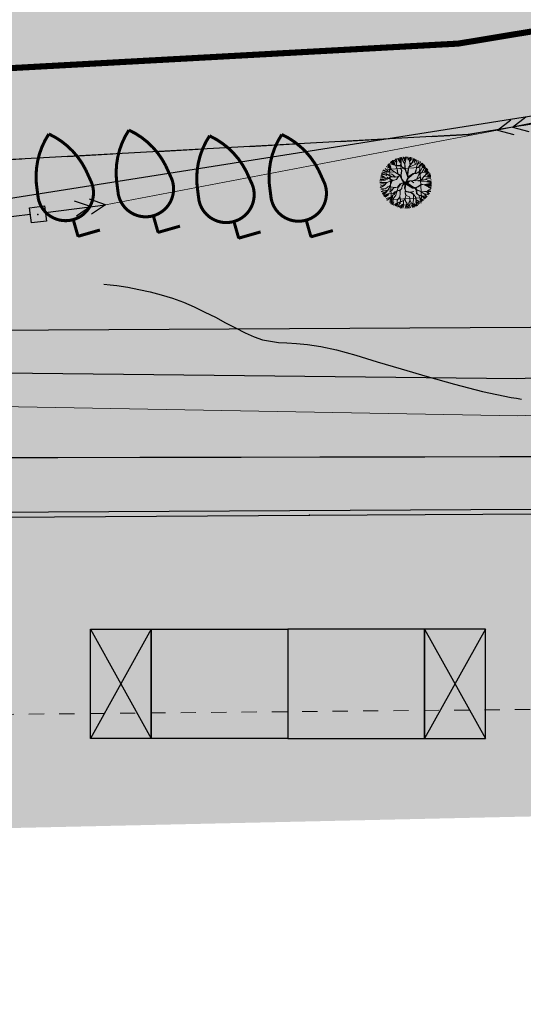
# Model space of a CAD drawing. Extents: x 4085 to 16488, y -65 to 12615.
# Tile 156 of 230: x 15627 to 15660, y 10527 to 10591. Entities that reach past the tile are written whole.
import ezdxf
from ezdxf.xclip import XClip

# ---------------------------------------------------------------- set-up
doc = ezdxf.new("R2010")
doc.units = 0
doc.header["$MEASUREMENT"] = 0
doc.header["$XCLIPFRAME"] = 0
for name, pattern in [('ACAD_ISO03W100', [30, 12, -18]), ('CONTI', [0]), ('STRIHSMALL', [1, 0.5, -0.5]), ('Д_ТРОТ_ТРУБА', [3, 1.5, -1.5])]:
    doc.linetypes.add(name, pattern=pattern)
doc.layers.get('0').update_dxf_attribs({"color": 250, "linetype": 'CONTI'})
for name, color, linetype in [('(014) Водопровод', 5, 'ИК_Водопровод -------в--------'), ('(022) Возд. Линии', 7, 'Continuous'), ('(025) Дорога', 7, 'Continuous'), ('(035) Откосы', 7, 'Continuous'), ('(038) Деревья', 7, 'Continuous'), ('GOR_BDEFAULT', 212, 'CONTI'), ('PI_TTDEFAULT', 5, 'CONTI')]:
    doc.layers.add(name, color=color, linetype=linetype)
for name, color, linetype, lineweight in [('.', 7, 'Continuous', 15), ('0ZG - GOR-INCE', 5, 'Continuous', 15), ('Cayxanh1', 98, 'Continuous', 30)]:
    doc.layers.add(name, color=color, linetype=linetype, lineweight=lineweight)
doc.styles.get("Standard").update_dxf_attribs({"font": 'times.ttf'})
doc.linetypes.add('ИК_Водопровод -------в--------', pattern='A,9,-0.6,["В",Standard,S=1.2,R=0,X=0,Y=-0.6],-1.2', length=10.8)
doc.linetypes.add('ОТКОСЫ_НЕУКР', pattern='A,0.5,["|",Standard,S=1.2,R=0,X=0,Y=-1.2],1,["|",Standard,S=0.5,R=0,X=0,Y=-0.5],0.5', length=2)
doc.linetypes.add('ОТКОСЫ_НЕУКР1', pattern='A,0.5,["|",Standard,S=-1.2,R=0,X=0,Y=1.2],1,["|",Standard,S=-0.5,R=0,X=0,Y=0.5],0.5', length=2)

# ---------------------------------------------------------------- blocks, each defined once
blk = doc.blocks.new('wedwedwedewdewd')
at = {"layer": '.', "linetype": 'Continuous'}
h = blk.add_hatch(color=256, dxfattribs=at)
h.dxf.hatch_style = 1
h.set_gradient(color1=(255, 217, 179), color2=(255, 209, 163), one_color=1, tint=0.82, name='HEMISPHERICAL')
h.paths.add_polyline_path([(16128.663, 10756.61), (16126.663, 10756.61), (16126.663, 10760.21), (16128.663, 10760.21)])
h.paths.add_polyline_path([(16137.663, 10756.61), (16139.663, 10756.61), (16139.663, 10760.21), (16137.663, 10760.21)])
h = blk.add_hatch(color=256, dxfattribs=at)
h.dxf.hatch_style = 1
h.set_gradient(color1=(255, 127, 127), color2=(255, 133, 133), one_color=1, tint=0.76, name='HEMISPHERICAL')
h.paths.add_polyline_path([(16133.163, 10760.21), (16133.163, 10756.61), (16137.663, 10756.61), (16137.663, 10760.21)])
h.paths.add_polyline_path([(16133.163, 10760.21), (16133.163, 10756.61), (16128.663, 10756.61), (16128.663, 10760.21)])
at = {"linetype": 'Continuous'}
for points in [[(16128.663, 10756.61), (16126.663, 10756.61), (16126.663, 10760.21), (16128.663, 10760.21)], [(16133.163, 10760.21), (16133.163, 10756.61), (16128.663, 10756.61), (16128.663, 10760.21)], [(16133.163, 10760.21), (16133.163, 10756.61), (16137.663, 10756.61), (16137.663, 10760.21)], [(16137.663, 10756.61), (16139.663, 10756.61), (16139.663, 10760.21), (16137.663, 10760.21)]]:
    blk.add_lwpolyline(points, close=True, dxfattribs=at)
for points in [[(16126.663, 10760.21), (16128.663, 10756.61)], [(16128.663, 10760.21), (16126.663, 10756.61)], [(16137.663, 10760.21), (16139.663, 10756.61)], [(16139.663, 10760.21), (16137.663, 10756.61)]]:
    blk.add_lwpolyline(points, dxfattribs=at)
blk = doc.blocks.new('qwdwqdwqdwqdwqdwqdwqdwqdwqdwq')
at = {"layer": 'Cayxanh1', "lineweight": 18, "extrusion": (-1.80213e-06, 5.58366e-05, 1)}
for p, q in [((16015.147, 11062.926, 9.176), (16014.992, 11063.013, 9.176)), ((16015.044, 11063.039, 9.176), (16015.147, 11062.926, 9.176)), ((16015.133, 11062.986, 9.176), (16015.056, 11063.071, 9.176)), ((16015.087, 11063.09, 9.176), (16015.147, 11062.995, 9.176)), ((16015.25, 11063.047, 9.176), (16015.093, 11063.1, 9.175)), ((16015.168, 11062.894, 9.176), (16015.133, 11062.986, 9.176)), ((16015.139, 11063.133, 9.175), (16015.208, 11063.089, 9.176)), ((16015.253, 11063.055, 9.176), (16015.163, 11063.169, 9.175)), ((16015.177, 11063.169, 9.175), (16015.25, 11063.073, 9.176)), ((16015.25, 11063.073, 9.176), (16015.192, 11063.183, 9.175)), ((16015.272, 11063.062, 9.176), (16015.203, 11063.191, 9.175)), ((16015.238, 11063.201, 9.175), (16015.289, 11063.08, 9.176)), ((16015.334, 11063.014, 9.176), (16015.253, 11063.055, 9.176)), ((16015.334, 11063.021, 9.176), (16015.272, 11063.062, 9.176)), ((16015.273, 11063.205, 9.175), (16015.337, 11063.119, 9.175)), ((16015.308, 11063.231, 9.175), (16015.342, 11063.192, 9.175)), ((16015.345, 11063.131, 9.175), (16015.324, 11063.175, 9.175)), ((16015.326, 11062.988, 9.176), (16015.353, 11063.168, 9.175)), ((16015.326, 11062.988, 9.176), (16015.355, 11062.893, 9.176)), ((16015.355, 11062.923, 9.176), (16015.326, 11062.988, 9.176)), ((16015.399, 11063.017, 9.176), (16015.334, 11063.021, 9.176)), ((16015.455, 11063.006, 9.176), (16015.334, 11063.014, 9.176)), ((16015.353, 11063.168, 9.175), (16015.342, 11063.249, 9.175)), ((16015.377, 11063.248, 9.175), (16015.457, 11063.118, 9.175)), ((16015.473, 11063.014, 9.176), (16015.399, 11063.017, 9.176)), ((16015.485, 11063.094, 9.176), (16015.405, 11063.263, 9.175)), ((16015.454, 11063.269, 9.175), (16015.479, 11063.174, 9.175)), ((16015.615, 11062.877, 9.176), (16015.455, 11063.006, 9.176)), ((16015.473, 11063.014, 9.176), (16015.488, 11063.104, 9.176)), ((16015.485, 11063.207, 9.175), (16015.474, 11063.28, 9.175)), ((16015.484, 11063.024, 9.176), (16015.488, 11062.999, 9.176)), ((16015.488, 11063.104, 9.176), (16015.485, 11063.207, 9.175)), ((16015.486, 11063.28, 9.175), (16015.492, 11063.211, 9.175)), ((16015.488, 11063.075, 9.176), (16015.5, 11063.284, 9.175)), ((16015.502, 11062.98, 9.176), (16015.488, 11063.075, 9.176)), ((16015.554, 11063.16, 9.175), (16015.515, 11063.28, 9.175)), ((16015.558, 11063.163, 9.175), (16015.574, 11063.291, 9.175)), ((16015.608, 11063.053, 9.176), (16015.558, 11063.163, 9.175)), ((16015.601, 11062.903, 9.176), (16015.612, 11063.049, 9.176)), ((16015.604, 11063.156, 9.175), (16015.652, 11063.289, 9.175)), ((16015.605, 11063.285, 9.175), (16015.604, 11063.156, 9.175)), ((16015.622, 11062.888, 9.176), (16015.608, 11063.053, 9.176)), ((16015.612, 11063.053, 9.176), (16015.683, 11063.29, 9.175)), ((16015.708, 11063.271, 9.175), (16015.725, 11063.177, 9.175)), ((16015.774, 11063.155, 9.175), (16015.727, 11063.286, 9.175)), ((16015.744, 11062.957, 9.176), (16015.781, 11063.008, 9.176)), ((16015.781, 11063.008, 9.176), (16015.774, 11063.155, 9.175)), ((16015.776, 11063.211, 9.175), (16015.811, 11063.271, 9.175)), ((16015.777, 11063.267, 9.175), (16015.776, 11063.211, 9.175)), ((16015.778, 11063.158, 9.175), (16015.833, 11063.256, 9.175)), ((16015.781, 11063.03, 9.176), (16015.872, 11063.099, 9.176)), ((16015.784, 11063.008, 9.176), (16015.872, 11063.095, 9.176)), ((16015.867, 11063.241, 9.175), (16015.806, 11063.142, 9.175)), ((16015.828, 11062.971, 9.176), (16015.949, 11063.025, 9.176)), ((16015.866, 11063.12, 9.176), (16015.897, 11063.227, 9.175)), ((16015.872, 11063.095, 9.176), (16015.931, 11063.223, 9.175)), ((16015.914, 11063.133, 9.175), (16015.953, 11063.201, 9.175)), ((16015.914, 11063.094, 9.176), (16015.991, 11063.18, 9.175)), ((16015.949, 11063.025, 9.176), (16016.133, 11063.108, 9.176)), ((16015.953, 11063.029, 9.176), (16015.96, 11063.076, 9.176)), ((16015.981, 11062.908, 9.176), (16016.018, 11063.01, 9.176)), ((16016, 11063.089, 9.176), (16016.017, 11063.166, 9.175)), ((16016.018, 11063.01, 9.176), (16016.048, 11063.05, 9.176)), ((16016.048, 11063.05, 9.176), (16016.063, 11063.149, 9.175)), ((16016.06, 11063.033, 9.176), (16016.146, 11063.08, 9.176)), ((16016.085, 11062.973, 9.176), (16016.172, 11063.058, 9.176)), ((16016.109, 11062.958, 9.176), (16016.201, 11063.053, 9.176)), ((16016.143, 11062.995, 9.176), (16016.209, 11063.042, 9.176)), ((16016.143, 11062.987, 9.176), (16016.216, 11063.027, 9.176)), ((16016.167, 11062.946, 9.176), (16016.236, 11063.006, 9.176)), ((16016.201, 11062.947, 9.176), (16016.26, 11062.99, 9.176)), ((16014.938, 11062.613, 9.176), (16014.788, 11062.665, 9.176)), ((16014.937, 11062.643, 9.176), (16014.802, 11062.706, 9.176)), ((16014.93, 11062.742, 9.176), (16014.814, 11062.756, 9.176)), ((16014.921, 11062.665, 9.176), (16014.818, 11062.73, 9.176)), ((16014.919, 11062.753, 9.176), (16014.831, 11062.79, 9.176)), ((16015.008, 11062.776, 9.176), (16014.841, 11062.812, 9.176)), ((16015.004, 11062.793, 9.176), (16014.858, 11062.846, 9.176)), ((16015.021, 11062.822, 9.176), (16014.879, 11062.885, 9.176)), ((16015.021, 11062.825, 9.176), (16014.894, 11062.888, 9.176)), ((16015.047, 11062.825, 9.176), (16014.905, 11062.903, 9.176)), ((16015.021, 11062.752, 9.176), (16014.919, 11062.753, 9.176)), ((16015.06, 11062.836, 9.176), (16014.953, 11062.949, 9.176)), ((16015.018, 11062.749, 9.176), (16014.963, 11062.709, 9.176)), ((16015.174, 11062.543, 9.176), (16014.995, 11062.661, 9.176)), ((16015.252, 11062.82, 9.176), (16015.021, 11062.822, 9.176)), ((16015.16, 11062.671, 9.176), (16015.021, 11062.752, 9.176)), ((16015.131, 11062.668, 9.176), (16015.021, 11062.749, 9.176)), ((16015.095, 11062.891, 9.176), (16015.022, 11062.931, 9.176)), ((16015.161, 11062.891, 9.176), (16015.095, 11062.891, 9.176)), ((16015.244, 11062.652, 9.176), (16015.131, 11062.668, 9.176)), ((16015.277, 11062.652, 9.176), (16015.157, 11062.759, 9.176)), ((16015.27, 11062.644, 9.176), (16015.16, 11062.671, 9.176)), ((16015.259, 11062.824, 9.176), (16015.168, 11062.894, 9.176)), ((16015.398, 11062.732, 9.176), (16015.252, 11062.82, 9.176)), ((16015.438, 11062.688, 9.176), (16015.267, 11062.806, 9.176)), ((16015.355, 11062.893, 9.176), (16015.351, 11062.769, 9.176)), ((16015.366, 11062.761, 9.176), (16015.355, 11062.923, 9.176)), ((16015.427, 11062.688, 9.176), (16015.376, 11062.659, 9.176)), ((16015.431, 11062.673, 9.176), (16015.383, 11062.659, 9.176)), ((16015.471, 11062.684, 9.176), (16015.398, 11062.732, 9.176)), ((16015.431, 11062.673, 9.176), (16015.474, 11062.57, 9.176)), ((16015.457, 11062.647, 9.176), (16015.438, 11062.688, 9.176)), ((16015.498, 11062.845, 9.176), (16015.447, 11062.936, 9.176)), ((16015.46, 11062.698, 9.176), (16015.494, 11062.841, 9.176)), ((16015.485, 11062.555, 9.176), (16015.46, 11062.68, 9.176)), ((16015.492, 11062.567, 9.176), (16015.471, 11062.684, 9.176)), ((16015.475, 11062.694, 9.176), (16015.498, 11062.845, 9.176)), ((16015.626, 11062.881, 9.176), (16015.502, 11062.98, 9.176)), ((16015.683, 11062.605, 9.176), (16015.615, 11062.877, 9.176)), ((16015.676, 11062.712, 9.176), (16015.626, 11062.881, 9.176)), ((16015.673, 11062.738, 9.176), (16015.736, 11062.942, 9.176)), ((16015.694, 11062.697, 9.176), (16015.676, 11062.712, 9.176)), ((16015.697, 11062.595, 9.176), (16015.68, 11062.693, 9.176)), ((16015.684, 11062.716, 9.176), (16015.706, 11062.803, 9.176)), ((16015.694, 11062.704, 9.176), (16015.744, 11062.957, 9.176)), ((16015.705, 11062.595, 9.176), (16015.694, 11062.697, 9.176)), ((16015.705, 11062.635, 9.176), (16015.87, 11062.729, 9.176)), ((16015.712, 11062.613, 9.176), (16015.844, 11062.7, 9.176)), ((16015.716, 11062.595, 9.176), (16015.878, 11062.721, 9.176)), ((16015.747, 11062.946, 9.176), (16015.828, 11062.971, 9.176)), ((16015.758, 11062.968, 9.176), (16015.832, 11062.975, 9.176)), ((16015.87, 11062.729, 9.176), (16015.944, 11062.736, 9.176)), ((16015.878, 11062.721, 9.176), (16015.973, 11062.728, 9.176)), ((16015.922, 11062.736, 9.176), (16015.966, 11062.835, 9.176)), ((16015.944, 11062.736, 9.176), (16015.958, 11062.783, 9.176)), ((16015.958, 11062.783, 9.176), (16015.985, 11062.9, 9.176)), ((16015.972, 11062.542, 9.176), (16016.053, 11062.677, 9.176)), ((16015.973, 11062.728, 9.176), (16016.028, 11062.75, 9.176)), ((16015.985, 11062.9, 9.176), (16016.109, 11062.958, 9.176)), ((16015.992, 11062.923, 9.176), (16016.106, 11062.955, 9.176)), ((16016.028, 11062.75, 9.176), (16016.131, 11062.827, 9.176)), ((16016.05, 11062.681, 9.176), (16016.095, 11062.882, 9.176)), ((16016.053, 11062.677, 9.176), (16016.156, 11062.742, 9.176)), ((16016.057, 11062.703, 9.176), (16016.16, 11062.746, 9.176)), ((16016.131, 11062.827, 9.176), (16016.201, 11062.947, 9.176)), ((16016.156, 11062.742, 9.176), (16016.248, 11062.753, 9.176)), ((16016.16, 11062.742, 9.176), (16016.223, 11062.852, 9.176)), ((16016.201, 11062.903, 9.176), (16016.274, 11062.963, 9.176)), ((16016.21, 11062.614, 9.176), (16016.339, 11062.705, 9.176)), ((16016.218, 11062.89, 9.176), (16016.278, 11062.932, 9.176)), ((16016.235, 11062.86, 9.176), (16016.295, 11062.902, 9.176)), ((16016.243, 11062.786, 9.176), (16016.304, 11062.881, 9.176)), ((16016.248, 11062.753, 9.176), (16016.336, 11062.869, 9.176)), ((16016.248, 11062.753, 9.176), (16016.355, 11062.847, 9.176)), ((16016.269, 11062.743, 9.176), (16016.359, 11062.803, 9.176)), ((16016.277, 11062.679, 9.176), (16016.368, 11062.777, 9.176)), ((16016.337, 11062.653, 9.176), (16016.441, 11062.691, 9.176)), ((16016.339, 11062.705, 9.176), (16016.42, 11062.708, 9.176)), ((16016.346, 11062.713, 9.176), (16016.398, 11062.747, 9.176)), ((16014.756, 11062.49, 9.176), (16014.969, 11062.482, 9.176)), ((16014.907, 11062.42, 9.176), (16014.756, 11062.373, 9.176)), ((16014.98, 11062.482, 9.176), (16014.76, 11062.501, 9.176)), ((16014.951, 11062.566, 9.176), (16014.761, 11062.541, 9.176)), ((16014.898, 11062.387, 9.176), (16014.762, 11062.321, 9.176)), ((16014.892, 11062.588, 9.176), (16014.764, 11062.574, 9.176)), ((16014.95, 11062.471, 9.176), (16014.769, 11062.442, 9.176)), ((16014.772, 11062.589, 9.176), (16014.845, 11062.592, 9.176)), ((16014.944, 11062.581, 9.176), (16014.775, 11062.611, 9.176)), ((16014.99, 11062.482, 9.176), (16014.898, 11062.387, 9.176)), ((16015.016, 11062.342, 9.176), (16014.927, 11062.28, 9.176)), ((16015.006, 11062.591, 9.176), (16014.937, 11062.643, 9.176)), ((16015.002, 11062.591, 9.176), (16014.944, 11062.581, 9.176)), ((16015.1, 11062.371, 9.176), (16014.985, 11062.2, 9.176)), ((16015.166, 11062.543, 9.176), (16014.99, 11062.482, 9.176)), ((16015.116, 11062.657, 9.176), (16015.002, 11062.591, 9.176)), ((16015.096, 11062.378, 9.176), (16015.016, 11062.342, 9.176)), ((16015.148, 11062.532, 9.176), (16015.089, 11062.375, 9.176)), ((16015.167, 11062.528, 9.176), (16015.096, 11062.378, 9.176)), ((16015.105, 11062.594, 9.176), (16015.189, 11062.55, 9.176)), ((16015.251, 11062.641, 9.176), (16015.116, 11062.657, 9.176)), ((16015.306, 11062.568, 9.176), (16015.166, 11062.543, 9.176)), ((16015.17, 11062.532, 9.176), (16015.299, 11062.56, 9.176)), ((16015.347, 11062.644, 9.176), (16015.262, 11062.645, 9.176)), ((16015.376, 11062.659, 9.176), (16015.27, 11062.644, 9.176)), ((16015.383, 11062.659, 9.176), (16015.306, 11062.568, 9.176)), ((16015.361, 11062.655, 9.176), (16015.306, 11062.568, 9.176)), ((16015.426, 11062.413, 9.176), (16015.326, 11062.311, 9.176)), ((16015.429, 11062.41, 9.176), (16015.345, 11062.311, 9.176)), ((16015.359, 11062.311, 9.176), (16015.448, 11062.413, 9.176)), ((16015.54, 11062.456, 9.176), (16015.426, 11062.413, 9.176)), ((16015.551, 11062.442, 9.176), (16015.429, 11062.41, 9.176)), ((16015.484, 11062.358, 9.176), (16015.465, 11062.263, 9.176)), ((16015.488, 11062.34, 9.176), (16015.473, 11062.256, 9.176)), ((16015.554, 11062.445, 9.176), (16015.482, 11062.548, 9.176)), ((16015.546, 11062.471, 9.176), (16015.485, 11062.555, 9.176)), ((16015.604, 11062.442, 9.176), (16015.488, 11062.34, 9.176)), ((16015.55, 11062.486, 9.176), (16015.492, 11062.567, 9.176)), ((16015.492, 11062.354, 9.176), (16015.565, 11062.453, 9.176)), ((16015.583, 11062.445, 9.176), (16015.492, 11062.354, 9.176)), ((16015.609, 11062.441, 9.176), (16015.546, 11062.471, 9.176)), ((16015.609, 11062.441, 9.176), (16015.55, 11062.486, 9.176)), ((16015.583, 11062.416, 9.176), (16015.557, 11062.27, 9.176)), ((16015.604, 11062.442, 9.176), (16015.561, 11062.262, 9.176)), ((16015.609, 11062.379, 9.176), (16015.575, 11062.266, 9.176)), ((16015.604, 11062.442, 9.176), (16015.683, 11062.605, 9.176)), ((16015.604, 11062.442, 9.176), (16015.697, 11062.595, 9.176)), ((16015.604, 11062.442, 9.176), (16015.627, 11062.379, 9.176)), ((16015.631, 11062.463, 9.176), (16015.624, 11062.441, 9.176)), ((16015.624, 11062.441, 9.176), (16015.638, 11062.382, 9.176)), ((16015.627, 11062.379, 9.176), (16015.824, 11062.253, 9.176)), ((16015.638, 11062.382, 9.176), (16015.645, 11062.441, 9.176)), ((16015.645, 11062.441, 9.176), (16015.646, 11062.485, 9.176)), ((16015.646, 11062.485, 9.176), (16015.705, 11062.583, 9.176)), ((16015.646, 11062.452, 9.176), (16015.719, 11062.499, 9.176)), ((16015.649, 11062.438, 9.176), (16015.705, 11062.481, 9.176)), ((16015.653, 11062.43, 9.176), (16015.864, 11062.264, 9.176)), ((16015.653, 11062.412, 9.176), (16015.816, 11062.286, 9.176)), ((16015.656, 11062.375, 9.176), (16015.653, 11062.412, 9.176)), ((16015.813, 11062.272, 9.176), (16015.656, 11062.375, 9.176)), ((16015.664, 11062.423, 9.176), (16015.748, 11062.492, 9.176)), ((16015.816, 11062.286, 9.176), (16015.674, 11062.379, 9.176)), ((16015.705, 11062.481, 9.176), (16015.756, 11062.499, 9.176)), ((16015.748, 11062.492, 9.176), (16015.785, 11062.492, 9.176)), ((16015.756, 11062.499, 9.176), (16015.869, 11062.499, 9.176)), ((16015.785, 11062.492, 9.176), (16015.876, 11062.425, 9.176)), ((16015.807, 11062.481, 9.176), (16015.884, 11062.495, 9.176)), ((16015.858, 11062.499, 9.176), (16015.972, 11062.542, 9.176)), ((16015.869, 11062.499, 9.176), (16015.942, 11062.483, 9.176)), ((16015.899, 11062.498, 9.176), (16015.976, 11062.542, 9.176)), ((16015.942, 11062.483, 9.176), (16016.122, 11062.497, 9.176)), ((16015.983, 11062.542, 9.176), (16016.119, 11062.611, 9.176)), ((16015.988, 11062.281, 9.176), (16016.128, 11062.362, 9.176)), ((16016.005, 11062.483, 9.176), (16016.082, 11062.479, 9.176)), ((16016.007, 11062.278, 9.176), (16016.125, 11062.35, 9.176)), ((16016.063, 11062.49, 9.176), (16016.118, 11062.461, 9.176)), ((16016.118, 11062.461, 9.176), (16016.228, 11062.453, 9.176)), ((16016.122, 11062.497, 9.176), (16016.21, 11062.614, 9.176)), ((16016.125, 11062.35, 9.176), (16016.223, 11062.332, 9.176)), ((16016.128, 11062.362, 9.176), (16016.212, 11062.342, 9.176)), ((16016.133, 11062.501, 9.176), (16016.269, 11062.515, 9.176)), ((16016.151, 11062.508, 9.176), (16016.218, 11062.621, 9.176)), ((16016.212, 11062.342, 9.176), (16016.399, 11062.36, 9.176)), ((16016.218, 11062.614, 9.176), (16016.445, 11062.587, 9.176)), ((16016.228, 11062.453, 9.176), (16016.455, 11062.411, 9.176)), ((16016.388, 11062.374, 9.176), (16016.234, 11062.346, 9.176)), ((16016.269, 11062.515, 9.176), (16016.32, 11062.511, 9.176)), ((16016.271, 11062.455, 9.176), (16016.452, 11062.437, 9.176)), ((16016.276, 11062.528, 9.176), (16016.44, 11062.536, 9.176)), ((16016.301, 11062.433, 9.176), (16016.451, 11062.385, 9.176)), ((16016.302, 11062.593, 9.176), (16016.44, 11062.557, 9.176)), ((16016.314, 11062.468, 9.176), (16016.461, 11062.484, 9.176)), ((16016.337, 11062.648, 9.176), (16016.445, 11062.648, 9.176)), ((16016.337, 11062.618, 9.176), (16016.445, 11062.622, 9.176)), ((16016.457, 11062.367, 9.176), (16016.388, 11062.374, 9.176)), ((16016.399, 11062.36, 9.176), (16016.454, 11062.341, 9.176)), ((16016.457, 11062.356, 9.176), (16016.414, 11062.363, 9.176)), ((16014.885, 11062.269, 9.176), (16014.773, 11062.257, 9.176)), ((16014.927, 11062.28, 9.176), (16014.785, 11062.303, 9.176)), ((16014.85, 11062.215, 9.176), (16014.788, 11062.201, 9.176)), ((16014.887, 11062.215, 9.176), (16014.795, 11062.19, 9.176)), ((16014.966, 11062.204, 9.176), (16014.819, 11062.14, 9.176)), ((16014.985, 11062.2, 9.176), (16014.827, 11062.105, 9.176)), ((16014.96, 11062.222, 9.176), (16014.832, 11062.219, 9.176)), ((16015.021, 11062.115, 9.176), (16014.856, 11062.065, 9.176)), ((16014.93, 11062.072, 9.176), (16014.856, 11062.057, 9.176)), ((16014.961, 11062.161, 9.176), (16014.858, 11062.084, 9.176)), ((16014.867, 11062.043, 9.176), (16014.93, 11062.072, 9.176)), ((16014.875, 11062.028, 9.176), (16015.01, 11062.108, 9.176)), ((16015.059, 11062.236, 9.176), (16014.887, 11062.215, 9.176)), ((16015.026, 11062.083, 9.176), (16014.9, 11062.002, 9.176)), ((16015.168, 11062.103, 9.176), (16015.021, 11062.115, 9.176)), ((16015.272, 11062.304, 9.176), (16015.056, 11062.331, 9.176)), ((16015.143, 11062.217, 9.176), (16015.058, 11062.163, 9.176)), ((16015.139, 11062.221, 9.176), (16015.059, 11062.236, 9.176)), ((16015.157, 11062.049, 9.176), (16015.085, 11061.767, 9.176)), ((16015.149, 11062.052, 9.176), (16015.098, 11061.961, 9.176)), ((16015.209, 11062.297, 9.176), (16015.139, 11062.221, 9.176)), ((16015.212, 11062.07, 9.176), (16015.149, 11062.052, 9.176)), ((16015.263, 11062.048, 9.176), (16015.163, 11061.935, 9.176)), ((16015.238, 11062.158, 9.176), (16015.168, 11062.103, 9.176)), ((16015.175, 11062.1, 9.176), (16015.238, 11062.143, 9.176)), ((16015.238, 11062.143, 9.176), (16015.201, 11062.07, 9.176)), ((16015.345, 11062.311, 9.176), (16015.209, 11062.297, 9.176)), ((16015.252, 11062.154, 9.176), (16015.212, 11062.07, 9.176)), ((16015.348, 11062.201, 9.176), (16015.238, 11062.158, 9.176)), ((16015.355, 11062.194, 9.176), (16015.252, 11062.154, 9.176)), ((16015.352, 11062.307, 9.176), (16015.263, 11062.048, 9.176)), ((16015.406, 11062.208, 9.176), (16015.348, 11062.201, 9.176)), ((16015.399, 11062.186, 9.176), (16015.355, 11062.194, 9.176)), ((16015.409, 11062.098, 9.176), (16015.391, 11061.992, 9.176)), ((16015.399, 11062.208, 9.176), (16015.409, 11062.098, 9.176)), ((16015.447, 11062.241, 9.176), (16015.406, 11062.208, 9.176)), ((16015.465, 11062.263, 9.176), (16015.407, 11062.212, 9.176)), ((16015.409, 11062.084, 9.176), (16015.414, 11062.205, 9.176)), ((16015.473, 11062.256, 9.176), (16015.447, 11062.241, 9.176)), ((16015.592, 11062.017, 9.176), (16015.559, 11061.925, 9.176)), ((16015.561, 11062.262, 9.176), (16015.582, 11062.171, 9.176)), ((16015.575, 11062.167, 9.176), (16015.567, 11062.112, 9.176)), ((16015.567, 11062.112, 9.176), (16015.585, 11062.009, 9.176)), ((16015.586, 11062.156, 9.176), (16015.571, 11062.116, 9.176)), ((16015.571, 11062.116, 9.176), (16015.596, 11062.024, 9.176)), ((16015.575, 11062.266, 9.176), (16015.589, 11062.178, 9.176)), ((16015.582, 11062.171, 9.176), (16015.626, 11062.145, 9.176)), ((16015.589, 11062.178, 9.176), (16015.641, 11062.152, 9.176)), ((16015.596, 11062.024, 9.176), (16015.702, 11061.972, 9.176)), ((16015.626, 11062.145, 9.176), (16015.765, 11062.104, 9.176)), ((16015.641, 11062.152, 9.176), (16015.746, 11062.118, 9.176)), ((16015.86, 11062.143, 9.176), (16015.725, 11062.126, 9.176)), ((16015.765, 11062.118, 9.176), (16015.841, 11062.056, 9.176)), ((16015.765, 11062.104, 9.176), (16015.838, 11062.045, 9.176)), ((16015.768, 11062.118, 9.176), (16015.86, 11062.143, 9.176)), ((16015.864, 11062.264, 9.176), (16015.813, 11062.272, 9.176)), ((16015.824, 11062.253, 9.176), (16015.894, 11062.249, 9.176)), ((16015.838, 11062.045, 9.176), (16015.829, 11061.862, 9.176)), ((16015.845, 11062.052, 9.176), (16015.914, 11061.942, 9.176)), ((16015.875, 11062.264, 9.176), (16015.912, 11062.264, 9.176)), ((16015.894, 11062.249, 9.176), (16015.941, 11062.19, 9.176)), ((16015.912, 11062.264, 9.176), (16015.988, 11062.281, 9.176)), ((16015.93, 11062.242, 9.176), (16015.955, 11062.19, 9.176)), ((16015.933, 11062.242, 9.176), (16016.007, 11062.278, 9.176)), ((16015.937, 11062.187, 9.176), (16015.944, 11062.066, 9.176)), ((16015.941, 11062.19, 9.176), (16016.105, 11062.116, 9.176)), ((16015.944, 11062.066, 9.176), (16016.013, 11062.011, 9.176)), ((16015.959, 11062.066, 9.176), (16015.948, 11062.183, 9.176)), ((16015.955, 11062.19, 9.176), (16016.101, 11062.127, 9.176)), ((16016.094, 11062.113, 9.176), (16016.211, 11062.032, 9.176)), ((16016.101, 11062.127, 9.176), (16016.28, 11062.104, 9.176)), ((16016.105, 11062.116, 9.176), (16016.292, 11062.119, 9.176)), ((16016.211, 11062.032, 9.176), (16016.284, 11061.936, 9.176)), ((16016.223, 11062.332, 9.176), (16016.373, 11062.269, 9.176)), ((16016.362, 11062.257, 9.176), (16016.227, 11062.324, 9.176)), ((16016.239, 11062.042, 9.176), (16016.329, 11062.003, 9.176)), ((16016.28, 11062.104, 9.176), (16016.338, 11062.012, 9.176)), ((16016.284, 11062.33, 9.176), (16016.443, 11062.325, 9.176)), ((16016.292, 11062.119, 9.176), (16016.416, 11062.158, 9.176)), ((16016.304, 11062.102, 9.176), (16016.372, 11062.033, 9.176)), ((16016.313, 11062.145, 9.176), (16016.429, 11062.2, 9.176)), ((16016.322, 11062.304, 9.176), (16016.451, 11062.299, 9.176)), ((16016.325, 11062.111, 9.176), (16016.416, 11062.11, 9.176)), ((16016.343, 11062.244, 9.176), (16016.421, 11062.221, 9.176)), ((16016.427, 11062.239, 9.176), (16016.362, 11062.257, 9.176)), ((16016.435, 11062.25, 9.176), (16016.366, 11062.265, 9.176)), ((16016.373, 11062.269, 9.176), (16016.443, 11062.264, 9.176)), ((16015.085, 11061.997, 9.176), (16014.935, 11061.959, 9.176)), ((16015.094, 11061.984, 9.176), (16014.951, 11061.924, 9.176)), ((16015.098, 11061.961, 9.176), (16014.958, 11061.896, 9.176)), ((16015.081, 11061.924, 9.176), (16015.054, 11061.821, 9.176)), ((16015.123, 11061.997, 9.176), (16015.078, 11061.782, 9.176)), ((16015.162, 11061.902, 9.176), (16015.123, 11061.751, 9.176)), ((16015.179, 11061.837, 9.176), (16015.149, 11061.742, 9.176)), ((16015.228, 11061.77, 9.176), (16015.151, 11061.723, 9.176)), ((16015.261, 11061.763, 9.176), (16015.204, 11061.708, 9.176)), ((16015.5, 11061.852, 9.176), (16015.228, 11061.77, 9.176)), ((16015.265, 11061.759, 9.176), (16015.239, 11061.695, 9.176)), ((16015.246, 11061.777, 9.176), (16015.522, 11061.874, 9.176)), ((16015.279, 11061.715, 9.176), (16015.253, 11061.678, 9.176)), ((16015.291, 11061.876, 9.176), (16015.279, 11061.715, 9.176)), ((16015.391, 11061.992, 9.176), (16015.291, 11061.876, 9.176)), ((16015.312, 11061.776, 9.176), (16015.303, 11061.656, 9.176)), ((16015.381, 11061.797, 9.176), (16015.324, 11061.66, 9.176)), ((16015.463, 11061.745, 9.176), (16015.35, 11061.651, 9.176)), ((16015.492, 11061.743, 9.176), (16015.378, 11061.619, 9.176)), ((16015.408, 11061.893, 9.176), (16015.389, 11061.758, 9.176)), ((16015.394, 11061.999, 9.176), (16015.408, 11061.893, 9.176)), ((16015.403, 11061.622, 9.176), (16015.473, 11061.713, 9.176)), ((16015.492, 11061.739, 9.176), (16015.418, 11061.615, 9.176)), ((16015.519, 11061.732, 9.176), (16015.462, 11061.612, 9.176)), ((16015.503, 11061.852, 9.176), (16015.492, 11061.743, 9.176)), ((16015.562, 11061.918, 9.176), (16015.503, 11061.852, 9.176)), ((16015.579, 11061.749, 9.176), (16015.539, 11061.598, 9.176)), ((16015.559, 11061.925, 9.176), (16015.565, 11061.834, 9.176)), ((16015.565, 11061.834, 9.176), (16015.613, 11061.757, 9.176)), ((16015.613, 11061.757, 9.176), (16015.59, 11061.673, 9.176)), ((16015.616, 11061.757, 9.176), (16015.689, 11061.602, 9.176)), ((16015.668, 11061.753, 9.176), (16015.663, 11061.599, 9.176)), ((16015.705, 11061.848, 9.176), (16015.664, 11061.76, 9.176)), ((16015.716, 11061.851, 9.176), (16015.668, 11061.753, 9.176)), ((16015.686, 11061.739, 9.176), (16015.72, 11061.61, 9.176)), ((16015.702, 11061.972, 9.176), (16015.716, 11061.851, 9.176)), ((16015.709, 11061.881, 9.176), (16015.705, 11061.848, 9.176)), ((16015.716, 11061.851, 9.176), (16015.748, 11061.767, 9.176)), ((16015.725, 11061.752, 9.176), (16015.78, 11061.619, 9.176)), ((16015.748, 11061.767, 9.176), (16015.887, 11061.649, 9.176)), ((16015.829, 11061.862, 9.176), (16015.788, 11061.675, 9.176)), ((16015.833, 11061.747, 9.176), (16015.906, 11061.665, 9.176)), ((16015.906, 11061.927, 9.176), (16015.913, 11061.813, 9.176)), ((16015.923, 11061.656, 9.176), (16015.909, 11061.806, 9.176)), ((16015.913, 11061.813, 9.176), (16015.938, 11061.66, 9.176)), ((16015.914, 11061.942, 9.176), (16015.924, 11061.832, 9.176)), ((16015.921, 11061.832, 9.176), (16015.949, 11061.659, 9.176)), ((16015.924, 11061.832, 9.176), (16016.074, 11061.743, 9.176)), ((16015.954, 11061.845, 9.176), (16016.091, 11061.776, 9.176)), ((16015.958, 11061.786, 9.176), (16015.992, 11061.699, 9.176)), ((16015.962, 11061.785, 9.176), (16016.022, 11061.734, 9.176)), ((16016.013, 11062.011, 9.176), (16016.053, 11061.882, 9.176)), ((16016.024, 11062, 9.176), (16016.17, 11061.959, 9.176)), ((16016.031, 11062.011, 9.176), (16016.177, 11061.962, 9.176)), ((16016.044, 11061.867, 9.176), (16016.104, 11061.797, 9.176)), ((16016.053, 11061.882, 9.176), (16016.144, 11061.812, 9.176)), ((16016.066, 11061.905, 9.176), (16016.16, 11061.84, 9.176)), ((16016.135, 11061.956, 9.176), (16016.19, 11061.87, 9.176)), ((16016.177, 11061.962, 9.176), (16016.228, 11061.885, 9.176)), ((16016.209, 11062.012, 9.176), (16016.247, 11061.908, 9.176)), ((16015.59, 11061.673, 9.176), (16015.601, 11061.595, 9.176)), ((16015.621, 11061.68, 9.176), (16015.63, 11061.602, 9.176)), ((16015.788, 11061.675, 9.176), (16015.813, 11061.62, 9.176)), ((16015.819, 11061.679, 9.176), (16015.849, 11061.623, 9.176))]:
    blk.add_line(p, q, dxfattribs=at)
blk = doc.blocks.new('QWEFEWFEWFEWF')
at = {"lineweight": 0}
h = blk.add_hatch(color=103, dxfattribs=at)
h.dxf.hatch_style = 1
h.paths.add_polyline_path([(15923.366, 10361.293), (15924.366, 10361.293), (15924.366, 10360.293), (15923.366, 10360.293)])
at = {"linetype": 'Continuous', "lineweight": 0}
blk.add_lwpolyline([(15923.366, 10361.293), (15924.366, 10361.293), (15924.366, 10360.293), (15923.366, 10360.293)], close=True, dxfattribs=at)
at = {"linetype": 'Continuous'}
blk.add_blockref('qwdwqdwqdwqdwqdwqdwqdwqdwqdwq', (-91.738, -701.623), dxfattribs=at)
blk = doc.blocks.new('Frukt')
at = {"const_width": 0.05}
for points in [[(-0.421, 1.023, -0.169176), (0, 1.75, -0.244187)], [(0.421, 1.023, 0.169176), (0, 1.75, 0.244187)], [(-0.458, 0.78, 1.080865), (0.458, 0.78, 1.080865)]]:
    blk.add_lwpolyline(points, format="xyb", dxfattribs=at)
for points in [[(-0.421, 1.023), (-0.458, 0.78)], [(0.421, 1.023), (0.458, 0.78)], [(0, 0), (0, 0.275)], [(0, 0), (0.375, 0)]]:
    blk.add_lwpolyline(points, dxfattribs=at)
blk.add_lwpolyline([(0, 0), (0, 0.275)])
blk = doc.blocks.new('SAFASDSADSD')
at = {"layer": '(038) Деревья', "color": 253, "linetype": 'Continuous', "xscale": 2, "yscale": 2, "zscale": 2, "rotation": 15.91962328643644}
for p in [(15521.385, 10290.111, -1.124), (15524.021, 10290.239, -1.078), (15526.675, 10290.05, -0.953), (15529.054, 10290.094, -1.001)]:
    blk.add_blockref('Frukt', p, dxfattribs=at)
blk = doc.blocks.new('strela1')
at = {"layer": '(022) Возд. Линии'}
for p, q in [((-2, 0), (-1.5, 0.25)), ((0, 0), (-2, 0)), ((-2, 0), (-1.5, -0.25)), ((-1.5, 0), (-1, 0.25)), ((-1.5, 0), (-1, -0.25))]:
    blk.add_line(p, q, dxfattribs=at)
blk = doc.blocks.new('strela2')
at = {"layer": '(022) Возд. Линии'}
for p, q in [((0, 0), (2, 0)), ((1.5, 0), (1, 0.25)), ((1.5, 0), (1, -0.25)), ((2, 0), (1.5, 0.25)), ((2, 0), (1.5, -0.25))]:
    blk.add_line(p, q, dxfattribs=at)
blk = doc.blocks.new('U1062')
blk.add_lwpolyline([(-0.498175, -0.507245), (-0.498175, 0.492755), (0.501825, 0.492755), (0.501825, -0.507245)], close=True)
at = {"color": 4, "oblique": 15}
blk.add_attdef('Z', (1.096647, -0.875141), '', height=2, dxfattribs=at)
blk = doc.blocks.new('DWQDWQDWQDW')
at = {"layer": '(014) Водопровод', "color": 253, "elevation": -0.214, "flags": 128}
blk.add_lwpolyline([(16576.371, 8963.693), (16647.22, 8922.774), (16676.617, 8903.064), (16729.179, 8880.612), (16787.815, 8871.699), (16848.046, 8870.409), (16903.728, 8877.875), (16942.087, 8888.592), (16968.858, 8898.019), (16985.978, 8906.188), (17005.343, 8917.326), (17029.564, 8932.374), (17030.321, 8934.643)], dxfattribs=at)
at = {"layer": '(025) Дорога', "color": 253, "linetype": 'Д_ТРОТ_ТРУБА', "elevation": -0.401, "flags": 128}
blk.add_lwpolyline([(16566.957, 8968.775), (16581.36, 8962.58), (16593.925, 8956.538), (16606.683, 8949.316), (16619.49, 8941.466), (16632.352, 8933.528), (16644.738, 8925.951), (16657.888, 8918.769), (16670.947, 8911.584), (16683.912, 8904.282), (16697.343, 8897.969), (16711.112, 8892.343), (16724.922, 8887.513), (16739.107, 8883.504), (16753.619, 8880.664), (16784.587, 8877.32), (16810.589, 8875.154), (16851.882, 8872.594), (16870.905, 8873.19), (16896.328, 8876.784), (16922.735, 8884.705), (16937.645, 8890.028), (16946.155, 8892.231), (16961.101, 8897.336), (16974.974, 8903.031), (16988.476, 8909.838), (17001.443, 8917.787), (17014.223, 8926.215), (17017.813, 8929.256)], dxfattribs=at)
at = {"layer": '(035) Откосы', "color": 253, "linetype": 'ОТКОСЫ_НЕУКР1', "elevation": -0.617, "flags": 128}
blk.add_lwpolyline([(16564.269, 8940.054), (16571.564, 8940.05), (16579.242, 8940.682), (16586.238, 8939.288), (16594.084, 8937.329), (16596.238, 8937.073), (16604.994, 8932.407), (16613.696, 8927.075), (16626.478, 8919.281), (16639.491, 8911.319), (16651.982, 8903.853), (16664.477, 8896.49), (16677.091, 8889.066), (16679.399, 8887.982), (16695.211, 8881.73), (16708.653, 8876.525), (16722.237, 8871.771), (16735.508, 8868.774), (16749.63, 8865.606), (16760.996, 8864.573), (16775.793, 8863.378), (16791.229, 8862.267), (16804.744, 8861.948), (16819.741, 8861.653), (16835.027, 8861.361), (16850.257, 8861.043), (16865.377, 8860.79), (16880.604, 8860.524), (16895.809, 8860.386), (16909.276, 8864.859), (16923.902, 8869.726), (16938.08, 8874.446), (16952.657, 8879.342), (16966.669, 8883.988), (16980.806, 8888.749), (16994.839, 8893.431), (16997.118, 8894.365), (17001.966, 8896.979), (17014.006, 8903.365), (17016.842, 8904.619), (17018.169, 8905.356), (17021.242, 8907.065), (17025.471, 8909.663)], dxfattribs=at)
at = {"layer": '(035) Откосы', "color": 253, "linetype": 'ОТКОСЫ_НЕУКР', "ltscale": 1.5, "elevation": -0.617, "flags": 128}
blk.add_lwpolyline([(16739.453, 8875.205), (16758.92, 8871.72), (16785.232, 8868.989), (16834.463, 8866.43), (16872.306, 8865.118), (16894.649, 8865.493), (16897.627, 8866.244), (16919.049, 8873.141), (16955.053, 8885.968), (16990.555, 8900.238), (17022.49, 8919.821)], dxfattribs=at)
at = {"color": 253, "linetype": 'Continuous', "elevation": -0.617}
for points in [[(16558.803, 8945.946), (16570.607, 8947.717, -0.078155), (16597.942, 8942.058), (16620.13, 8929.198, 0.021959), (16680.089, 8893.239, 0.014968), (16723.483, 8876.758), (16750.885, 8870.576), (16790.778, 8867.279), (16872.314, 8863.894), (16895.151, 8864.321), (16944.321, 8880.133), (16994.435, 8899.564), (17012.775, 8910.376), (17023.268, 8917.929)], [(16562.181, 8941.935), (16579.37, 8942.909), (16596.982, 8939.147), (16618.549, 8926.647, 0.02198), (16678.797, 8890.527, 0.015072), (16722.66, 8873.868), (16750.429, 8867.603), (16790.583, 8864.285, 0.013301), (16847.982, 8863.082), (16895.377, 8862.057), (16949.578, 8880.273, 0.046505), (16996.142, 8896.841), (17017.234, 8907.708), (17025.512, 8912.472)]]:
    blk.add_lwpolyline(points, format="xyb", dxfattribs=at)
at = {"color": 253, "linetype": 'STRIHSMALL', "elevation": -0.241}
blk.add_lwpolyline([(16593.216, 8931.924), (16614.444, 8919.185), (16675.036, 8883.008), (16720.641, 8865.661), (16749.283, 8859.112), (16790.491, 8855.532), (16849.993, 8854.548), (16896.488, 8853.889), (16953.025, 8872.467), (16964.236, 8876.243), (17016.503, 8897.154)], dxfattribs=at)
at = {"color": 253, "linetype": 'Continuous', "elevation": 0.21}
blk.add_lwpolyline([(16858.909, 8871.156), (16871.865, 8873.304)], dxfattribs=at)
at = {"layer": 'GOR_BDEFAULT', "color": 253}
blk.add_polyline3d([(16858.794, 8868.543, 0.028), (16858.998, 8868.513, 0.028), (16859.212, 8868.486, 0.028), (16859.579, 8868.427, 0.028), (16859.941, 8868.345, 0.028), (16860.306, 8868.254, 0.028), (16860.673, 8868.153, 0.028), (16861.035, 8868.031, 0.028), (16861.393, 8867.886, 0.028), (16861.744, 8867.729, 0.028), (16862.09, 8867.551, 0.028), (16862.436, 8867.372, 0.028), (16862.766, 8867.179, 0.028), (16863.09, 8867.005, 0.028), (16863.402, 8866.838, 0.028), (16863.697, 8866.697, 0.028), (16863.972, 8866.593, 0.028), (16864.234, 8866.537, 0.028), (16864.494, 8866.491, 0.028), (16864.768, 8866.47, 0.028), (16865.084, 8866.448, 0.028), (16865.448, 8866.399, 0.028), (16865.881, 8866.325, 0.028), (16866.398, 8866.201, 0.028), (16867.026, 8866.013, 0.028), (16867.727, 8865.782, 0.028), (16868.515, 8865.532, 0.028), (16869.361, 8865.257, 0.028), (16870.249, 8864.981, 0.028), (16871.173, 8864.726, 0.028), (16872.109, 8864.504, 0.028), (16872.282, 8864.476, 0.028), (16872.447, 8864.437, 0.028)], dxfattribs=at)
blk.add_polyline3d([(16858.794, 8868.543, 0.028), (16858.998, 8868.513, 0.028), (16859.212, 8868.486, 0.028), (16859.579, 8868.427, 0.028), (16859.941, 8868.345, 0.028), (16860.306, 8868.254, 0.028), (16860.673, 8868.153, 0.028), (16861.035, 8868.031, 0.028), (16861.393, 8867.886, 0.028), (16861.744, 8867.729, 0.028), (16862.09, 8867.551, 0.028), (16862.436, 8867.372, 0.028), (16862.766, 8867.179, 0.028), (16863.09, 8867.005, 0.028), (16863.402, 8866.838, 0.028), (16863.697, 8866.697, 0.028), (16863.972, 8866.593, 0.028), (16864.234, 8866.537, 0.028), (16864.494, 8866.491, 0.028), (16864.768, 8866.47, 0.028), (16865.084, 8866.448, 0.028), (16865.448, 8866.399, 0.028), (16865.881, 8866.325, 0.028), (16866.398, 8866.201, 0.028), (16867.026, 8866.013, 0.028), (16867.727, 8865.782, 0.028), (16868.515, 8865.532, 0.028), (16869.361, 8865.257, 0.028), (16870.249, 8864.981, 0.028), (16871.173, 8864.726, 0.028), (16872.109, 8864.504, 0.028), (16872.282, 8864.476, 0.028), (16872.447, 8864.437, 0.028)], dxfattribs=at)
at = {"layer": 'PI_TTDEFAULT', "color": 253}
for p in [(16870.905, 8873.19, 0.018), (16856.675, 8870.889, 0.185), (16860.615, 8870.205, 0.142), (16857.976, 8870.139, 0.096), (16863.263, 8869.953, 0.267), (16865.643, 8869.942, 0.219), (16865.377, 8860.79, -0.325)]:
    blk.add_point(p, dxfattribs=at)
at = {"layer": '(022) Возд. Линии', "color": 253, "extrusion": (-0.010814, -0.001937, 0.99994), "rotation": 10.15568951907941}
blk.add_blockref('strela1', (16872.848, 8873.287, -199.56), dxfattribs=at)
at = {"layer": '(022) Возд. Линии', "color": 253, "extrusion": (-0.010927, -0.001143, 0.99994), "rotation": 5.971289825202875}
for name, p in [('strela1', (16855.419, 8870.68, -194.143)), ('strela2', (16855.916, 8870.732, -194.143))]:
    blk.add_blockref(name, p, dxfattribs=at)
at = {"layer": '(022) Возд. Линии', "color": 253, "extrusion": (-0.010927, -0.001143, 0.99994), "xscale": 0.5000000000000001, "yscale": 0.5000000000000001, "zscale": 0.5000000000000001, "rotation": 5.971289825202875}
blk.add_blockref('U1062', (16855.67, 8870.676, -194.143), dxfattribs=at)
at = {"layer": '(038) Деревья', "color": 253, "linetype": 'Continuous', "xscale": 2, "yscale": 2, "zscale": 2, "rotation": 14.5758826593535}
for p in [(16857.976, 8870.139, 0.096), (16860.615, 8870.205, 0.142), (16863.263, 8869.953, 0.267), (16865.643, 8869.942, 0.219)]:
    blk.add_blockref('Frukt', p, dxfattribs=at)
blk = doc.blocks.new('A$C10aa157c')
at = {"layer": '.', "linetype": 'Continuous', "lineweight": 30}
h = blk.add_hatch(color=250, dxfattribs=at)
h.dxf.hatch_style = 1
h.set_gradient(color1=(51, 51, 51), color2=(51, 51, 51), one_color=1, tint=0.2)
h.paths.add_polyline_path([(126.356, 68.21), (126.356, 60.145), (119.19, 53.78), (110.365, 45.941), (106.848, 42.816), (94.268, 34.092), (81.491, 25.841), (68.153, 18.719), (54.417, 12.7), (39.595, 7.246), (31.139, 4.844), (16.358, -0.828), (-9.856, -9.365), (-35.188, -13.554), (-54.191, -14.596), (-95.533, -13.005), (-121.579, -11.449), (-152.617, -8.833), (-167.191, -6.334), (-181.467, -2.659), (-195.386, 1.846), (-209.283, 7.147), (-222.859, 13.144), (-235.991, 20.14), (-249.215, 27.017), (-262.53, 33.888), (-275.09, 41.172), (-288.134, 48.807), (-301.122, 56.354), (-314.046, 63.275), (-326.75, 69.021), (-341.293, 74.876), (-369.094, 86.069), (-366.853, 91.634), (-339.053, 80.442), (-324.392, 74.54), (-311.391, 68.659), (-298.198, 61.594), (-285.112, 53.99), (-272.069, 46.357), (-259.647, 39.152), (-246.455, 32.344), (-233.197, 25.449), (-220.232, 18.543), (-207, 12.698), (-193.392, 7.507), (-179.793, 3.106), (-165.934, -0.462), (-151.857, -2.875), (-121.148, -5.464), (-95.239, -7.012), (-54.24, -8.59), (-35.844, -7.581), (-11.282, -3.52), (14.353, 4.83), (29.241, 10.542), (37.737, 12.955), (52.175, 18.269), (65.532, 24.121), (78.446, 31.016), (90.93, 39.078), (103.132, 47.541), (106.381, 50.427), (115.206, 58.266), (120.356, 62.841), (120.356, 68.21)])
at = {"layer": '.', "linetype": 'Continuous', "lineweight": 50}
h = blk.add_hatch(color=4, dxfattribs=at)
h.dxf.hatch_style = 1
h.set_gradient(color1=(0, 255, 255), color2=(0, 255, 255), one_color=1, tint=0.5)
edge = h.paths.add_edge_path()
edge.add_line((117.432, 25.846), (111.286, 22.042))
edge.add_line((111.286, 22.042), (90.494, 10.574))
edge.add_line((90.494, 10.574), (88.238, 9.588))
edge.add_line((88.238, 9.588), (6.164, -19.956))
edge.add_arc((-27.705, 74.133), 100, 270.31282, 289.79722, ccw=False)
edge.add_line((-27.16, -25.865), (-114.585, -26.342))
edge.add_line((-114.585, -26.342), (-131.804, -25.518))
edge.add_line((-131.804, -25.518), (-156.251, -23.98))
edge.add_line((-156.251, -23.98), (-183.781, -18.46))
edge.add_line((-183.781, -18.46), (-197.473, -14.025))
edge.add_line((-197.473, -14.025), (-226.988, -3.258))
edge.add_line((-226.988, -3.258), (-229.32, -2.228))
edge.add_line((-229.32, -2.228), (-266.013, 18.334))
edge.add_line((-266.013, 18.334), (-302.414, 39.41))
edge.add_line((-302.414, 39.41), (-311.265, 44.055))
edge.add_arc((-5824.954, -31255.549), 31781.535, 80.0093678, 80.0407724)
edge.add_arc((-344.296, -73.224), 121.339, 82.48261, 104.78498)
edge.add_line((-375.261, 44.098), (-422.147, 28.598))
edge.add_line((-422.147, 28.598), (-424.88, 34.73))
edge.add_line((-424.88, 34.73), (-369.907, 51.636))
edge.add_arc((-345.372, -51.173), 105.696, 80.20077, 103.4225, ccw=False)
edge.add_line((-327.383, 52.981), (-309.305, 49.802))
edge.add_line((-309.305, 49.802), (-299.516, 44.665))
edge.add_line((-299.516, 44.665), (-263.043, 23.547))
edge.add_line((-263.043, 23.547), (-226.636, 3.145))
edge.add_line((-226.636, 3.145), (-224.746, 2.311))
edge.add_line((-224.746, 2.311), (-195.52, -8.351))
edge.add_line((-195.52, -8.351), (-182.262, -12.645))
edge.add_line((-182.262, -12.645), (-155.47, -18.018))
edge.add_line((-155.47, -18.018), (-131.472, -19.527))
edge.add_line((-131.472, -19.527), (-114.458, -20.342))
edge.add_line((-114.458, -20.342), (-27.192, -19.865))
edge.add_arc((-27.705, 74.133), 94, 270.31282, 289.79722)
edge.add_line((4.132, -14.311), (86.017, 15.165))
edge.add_line((86.017, 15.165), (87.837, 15.961))
edge.add_line((87.837, 15.961), (108.256, 27.223))
edge.add_line((108.256, 27.223), (115.265, 31.561))
edge.add_line((115.265, 31.561), (117.432, 25.846))
at = {"linetype": 'Continuous'}
h = blk.add_hatch(color=256, dxfattribs=at)
h.dxf.hatch_style = 1
h.set_gradient(color1=(196, 196, 196), color2=(179, 179, 179), one_color=1, tint=0.7, name='SPHERICAL')
edge = h.paths.add_edge_path()
edge.add_line((-329.694, -123.896), (-413.512, -4.999))
edge.add_line((-413.512, -4.999), (-355.789, 33.285))
edge.add_line((-355.789, 33.285), (-335.031, 75.586))
edge.add_line((-335.031, 75.586), (-290.266, 52.298))
edge.add_arc((-35.221, 435.711), 460.493, 236.3683, 253.19615)
edge.add_arc((23.167, 1743.611), 1759.185, 263.750088, 266.824743)
edge.add_line((-74.275, -12.874), (-37.809, -12.382))
edge.add_line((-37.809, -12.382), (-8.682, -7.259))
edge.add_line((-8.682, -7.259), (21.713, 1.674))
edge.add_line((21.713, 1.674), (73.828, 22.106))
edge.add_line((73.828, 22.106), (122.41, 60.653))
edge.add_line((122.41, 60.653), (125.275, 27.755))
edge.add_line((125.275, 27.755), (114.748, 2.379))
edge.add_line((114.748, 2.379), (116.662, -0.024))
edge.add_line((116.662, -0.024), (116.289, -3.732))
edge.add_line((116.289, -3.732), (111.258, -27.657))
edge.add_line((111.258, -27.657), (112.86, -27.925))
edge.add_line((112.86, -27.925), (106.102, -65.586))
edge.add_line((106.102, -65.586), (101.28, -90.48))
edge.add_line((101.28, -90.48), (98.815, -96.135))
edge.add_line((98.815, -96.135), (53.135, -97.305))
edge.add_line((53.135, -97.305), (30.09, -97.895))
edge.add_line((30.09, -97.895), (12.287, -98.298))
edge.add_line((12.287, -98.298), (-62.519, -99.993))
edge.add_line((-62.519, -99.993), (-93.467, -101.178))
edge.add_line((-93.467, -101.178), (-93.735, -109.893))
edge.add_line((-93.735, -109.893), (-152.913, -112.218))
edge.add_line((-152.913, -112.218), (-153.086, -120.274))
edge.add_line((-153.086, -120.274), (-196.615, -120.664))
edge.add_line((-196.615, -120.664), (-196.01, -100.254))
edge.add_line((-196.01, -100.254), (-236.883, -97.895))
edge.add_line((-236.883, -97.895), (-266.604, -99.724))
edge.add_line((-266.604, -99.724), (-280.852, -100.756))
edge.add_line((-280.852, -100.756), (-292.755, -102.679))
edge.add_line((-292.755, -102.679), (-308.616, -109.596))
edge.add_line((-308.616, -109.596), (-329.694, -123.896))
blk.add_lwpolyline([(-373.794, 108.522), (-373.794, 37.874), (-338.797, -11.85), (-296.167, 12.169), (-278.15, 12.669), (-222.292, -17.355), (-192.313, -27.416), (-152.842, -36.14), (-88.614, -37.229), (-24.387, -36.597), (-4.075, -35.346), (26.99, -25.762), (74.741, -7.279), (109.404, 7.299), (135.566, 19.468), (110.184, 64.198), (9.488, 20.698), (-104.253, 13.969), (-207.655, 33.676), (-251.57, 64.255), (-301.828, 93.335), (-373.794, 108.522)], dxfattribs=at)
for points, elevation in [([(-9.856, -9.365), (-35.188, -13.554), (-54.191, -14.596), (-95.533, -13.005), (-121.579, -11.449), (-152.617, -8.833), (-167.191, -6.334), (-181.467, -2.659), (-195.386, 1.846), (-209.283, 7.147)], -1.621), ([(-310.535, 45.935), (-288.728, 33.97), (-274.487, 25.236), (-257.607, 15.404), (-243.441, 7.57), (-227.65, -0.728), (-212.735, -6.332), (-195.456, -12.394), (-183.408, -16.353), (-155.499, -21.965), (-122.889, -23.891), (-107.881, -24.493), (-81.503, -24.626), (-54.755, -24.192), (-30.582, -24.147), (-10.462, -24.11), (15.602, -14.665), (36.496, -7.094), (44.569, -4.27), (63.54, 1.907), (78.575, 7.959), (93.139, 15.032), (116.546, 28.183), (118.31, 29.254)], -1.837)]:
    blk.add_lwpolyline(points, dxfattribs=dict(at, elevation=elevation))
at = {"color": 7, "linetype": 'ACAD_ISO03W100', "ltscale": 0.2, "true_color": 0xffffff, "const_width": 0.2, "elevation": -1.621}
blk.add_lwpolyline([(-367.973, 88.851), (-340.173, 77.659), (-325.571, 71.78), (-312.719, 65.967), (-299.66, 58.974), (-286.623, 51.399), (-273.58, 43.765), (-261.089, 36.52), (-247.835, 29.681), (-234.594, 22.795), (-221.546, 15.843), (-208.142, 9.923), (-194.389, 4.676), (-180.63, 0.224), (-166.563, -3.398), (-152.237, -5.854), (-121.363, -8.457), (-95.386, -10.009), (-54.216, -11.593), (-35.516, -10.568), (-10.569, -6.442)], dxfattribs=at)
at = {"linetype": 'Continuous', "lineweight": 30}
for points in [[(-27.16, -25.865), (-114.585, -26.342), (-131.804, -25.518), (-156.251, -23.98), (-183.781, -18.46), (-197.473, -14.025), (-226.988, -3.258), (-229.32, -2.228), (-266.013, 18.334), (-302.414, 39.41), (-311.265, 44.055, 0.000137), (-328.422, 47.072, 0.097621), (-375.261, 44.098), (-422.147, 28.598)], [(-424.88, 34.73), (-369.907, 51.636, -0.101672), (-327.383, 52.981), (-309.305, 49.802), (-299.516, 44.665), (-263.043, 23.547), (-226.636, 3.145), (-224.746, 2.311), (-195.52, -8.351), (-182.262, -12.645), (-155.47, -18.018), (-131.472, -19.527), (-114.458, -20.342), (-27.192, -19.865, 0.085222)]]:
    blk.add_lwpolyline(points, format="xyb", dxfattribs=at)
at = {"linetype": 'Continuous'}
for name, p in [('SAFASDSADSD', (-15569.426, -10307.019)), ('wedwedwedewdewd', (-16174.293, -10790.043))]:
    blk.add_blockref(name, p, dxfattribs=at)
at = {"linetype": 'Continuous', "rotation": 3.20341930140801}
blk.add_blockref('QWEFEWFEWFEWF', (-15357.266, -11249.617, -33.461), dxfattribs=at)
at = {"layer": '0ZG - GOR-INCE', "linetype": 'Continuous', "rotation": 1.343740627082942}
blk.add_blockref('DWQDWQDWQDW', (-16693.372, -9279.936, -1.22), dxfattribs=at)

msp = doc.modelspace()

# ---------------------------------------------------------------- block references
at = {"linetype": 'Continuous'}
ref = msp.add_blockref('A$C10aa157c', (15727.089, 10610.846, 2.268), dxfattribs=dict(at, xscale=2, yscale=2, zscale=2))
XClip(ref).set_block_clipping_path([(-373.794434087, 108.5221690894), (-301.8282399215, 93.3350241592), (-251.5703695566, 64.2554686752), (-207.654540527, 33.6758720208), (-104.2532370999, 13.9690799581), (9.4882953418, 20.6982215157), (110.1840137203, 64.198227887), (135.5661904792, 19.4677583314), (74.741036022, -7.2786312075), (26.9902694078, -25.761868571), (-4.0754597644, -35.3463755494), (-88.6139293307, -37.2294086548), (-152.8418739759, -36.1397910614), (-192.3131233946, -27.415677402), (-222.2923186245, -17.3547389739), (-278.1502265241, 12.6686452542), (-296.1702662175, 12.3849432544), (-338.797385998, -11.849717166), (-373.794434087, 37.8738306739)])

doc.saveas('drawing.dxf')
